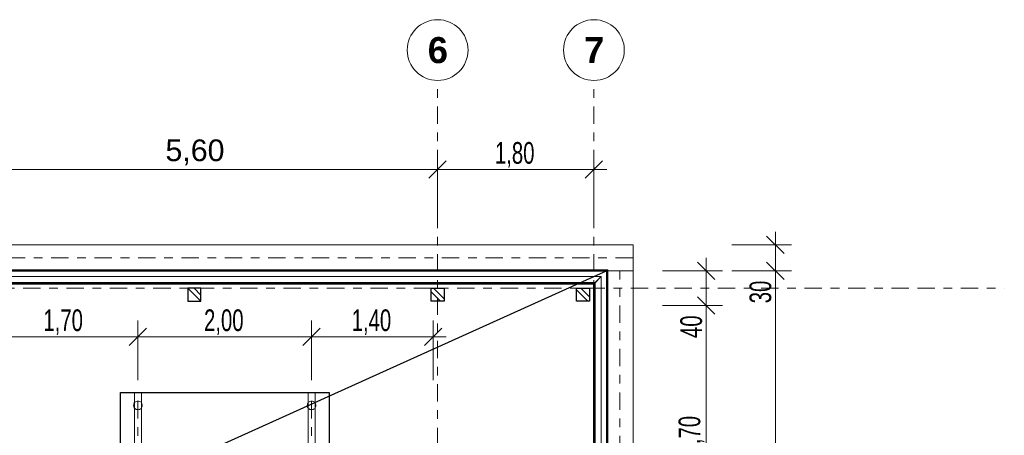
# Model space of a CAD drawing. Header units: metres. Extents: x -3.3 to 34.5, y -5.3 to 16.4.
# Tile 12 of 12: x 23.2 to 34.5, y 11.5 to 16.3. Entities that reach past the tile are written whole.
import ezdxf

# ---------------------------------------------------------------- set-up
doc = ezdxf.new("R2010")
doc.units = ezdxf.units.M
doc.header["$MEASUREMENT"] = 0
doc.set_wipeout_variables(frame=1)
for name, pattern in [('Achse', [0.4, 0.2, -0.1, 0, -0.1]), ('Raster', [0.4, 0.2, -0.1, 0, -0.1]), ('Untersicht', [0.2, 0.15, -0.05]), ('Wipeout_Contour', [1, 0, -1])]:
    doc.linetypes.add(name, pattern=pattern)
for name, color, linetype in [('10 Fassade', 7, 'Continuous'), ('Neubau_10 Stütze', 7, 'Continuous'), ('Neubau_20 Decke Aufbau', 7, 'Continuous'), ('Neubau_20 Decke Roh', 7, 'Continuous'), ('Neubau_20 Träger', 7, 'Continuous'), ('Neubau_70 Lüftung', 7, 'Continuous'), ('Neubau_86 Achsraster', 7, 'Continuous'), ('Neubau_93 1_100 Bemaßung', 7, 'Continuous')]:
    doc.layers.add(name, color=color, linetype=linetype)
doc.styles.add('ERSTELLTER_STIL_1', font='GOTHIC.TTF', dxfattribs={"width": 0.7})
doc.styles.add('ERSTELLTER_STIL_2', font='arialbd.ttf')
doc.styles.add('ERSTELLTER_STIL_3', font='arial.ttf')
doc.dimstyles.new('ERSTELLTER_STIL__1', dxfattribs={"dimtxt": 0.25, "dimasz": 0.190285, "dimexe": 0.18, "dimexo": 0.5, "dimgap": 0, "dimtad": 1, "dimzin": 0, "dimdsep": 46, "dimtxsty": 'ERSTELLTER_STIL_1', "dimblk": 'ARROWHEAD_6', "dimblk1": 'ARROWHEAD_6', "dimblk2": 'ARROWHEAD_6', "dimcen": 0.09, "dimclrd": 7, "dimclre": 7, "dimclrt": 7, "dimazin": 0, "dimtfac": 1, "dimtdec": 4, "dimtmove": 0, "dimatfit": 3, "dimfxl": 1, "dimtolj": 1, "dimtzin": 0, "dimarcsym": 0})
doc.dimstyles.new('ERSTELLTER_STIL__2', dxfattribs={"dimtxt": 0.25, "dimasz": 0.190285, "dimexe": 0.18, "dimexo": 0.5, "dimgap": 0, "dimtad": 1, "dimtih": 1, "dimtoh": 1, "dimzin": 0, "dimdsep": 46, "dimtxsty": 'ERSTELLTER_STIL_1', "dimblk": 'ARROWHEAD_6', "dimblk1": 'ARROWHEAD_6', "dimblk2": 'ARROWHEAD_6', "dimcen": 0.09, "dimclrd": 7, "dimclre": 7, "dimclrt": 7, "dimazin": 0, "dimtfac": 1, "dimtdec": 4, "dimtmove": 0, "dimatfit": 3, "dimfxl": 1, "dimtolj": 1, "dimtzin": 0, "dimarcsym": 0})
doc.dimstyles.new('ERSTELLTER_STIL__3', dxfattribs={"dimtxt": 0.25, "dimasz": 0.190285, "dimexe": 0.18, "dimexo": 0.5, "dimgap": 0, "dimtad": 1, "dimtih": 1, "dimtoh": 1, "dimzin": 0, "dimdsep": 46, "dimtxsty": 'ERSTELLTER_STIL_3', "dimblk": 'ARROWHEAD_6', "dimblk1": 'ARROWHEAD_6', "dimblk2": 'ARROWHEAD_6', "dimcen": 0.09, "dimclrd": 7, "dimclre": 7, "dimclrt": 7, "dimazin": 0, "dimtfac": 1, "dimtdec": 4, "dimtmove": 0, "dimatfit": 3, "dimfxl": 1, "dimtolj": 1, "dimtzin": 0, "dimarcsym": 0})
pattern_1 = [(135, (0, 0), (0.106066, 0.106066), []), (135, (-0.03536, -0.03536), (0.106066, 0.106066), [])]

# ---------------------------------------------------------------- blocks, each defined once
blk = doc.blocks.new('*D26')
at = {"layer": 'Neubau_93 1_100 Bemaßung', "color": 7, "linetype": 'Continuous', "lineweight": 13, "transparency": 16777216}
for p, q in [((22.4, 14.067), (22.4, 14.755)), ((28, 14.067), (28, 14.755)), ((22.5, 14.667), (22.3, 14.467)), ((27.9, 14.467), (28.1, 14.667)), ((28, 14.567), (28.15, 14.567))]:
    blk.add_line(p, q, dxfattribs=at)
at = {"color": 254, "linetype": 'Wipeout_Contour', "lineweight": 0, "ltscale": 116.785863, "transparency": 16777216}
blk.add_wipeout([(24.816, 14.567), (25.584, 14.567), (25.584, 14.917), (24.816, 14.917)], dxfattribs=at).dxf.layer = 'Neubau_93 1_100 Bemaßung'
at = {"layer": 'Neubau_93 1_100 Bemaßung', "color": 7, "linetype": 'Continuous', "lineweight": 13, "transparency": 16777216}
blk.add_line((22.4, 14.567), (28, 14.567), dxfattribs=at)
at = {"layer": 'Neubau_93 1_100 Bemaßung', "color": 7, "lineweight": 13, "transparency": 16777216, "insert": (24.866, 14.617), "char_height": 0.25, "attachment_point": 7, "style": 'ERSTELLTER_STIL_3'}
blk.add_mtext('\\A1;5,60', dxfattribs=at)
blk = doc.blocks.new('ARROWHEAD_6')
at = {"color": 0, "linetype": 'Continuous', "lineweight": 0}
for p, q in [((0, 0), (-1, 0)), ((-0.5, -0.5), (0.5, 0.5))]:
    blk.add_line(p, q, dxfattribs=at)
blk = doc.blocks.new('*D39')
at = {"layer": 'Neubau_93 1_100 Bemaßung', "color": 7, "linetype": 'Continuous', "lineweight": 13, "transparency": 16777216}
for p, q in [((22.849, 12.139), (22.849, 12.826)), ((24.549, 12.139), (24.549, 12.826)), ((22.949, 12.739), (22.749, 12.538)), ((24.649, 12.739), (24.449, 12.538)), ((22.849, 12.639), (24.549, 12.639))]:
    blk.add_line(p, q, dxfattribs=at)
at = {"layer": 'Neubau_93 1_100 Bemaßung', "color": 7, "lineweight": 13, "transparency": 16777216, "insert": (23.46, 12.659), "char_height": 0.25, "attachment_point": 7, "style": 'ERSTELLTER_STIL_1'}
blk.add_mtext('\\A1;1,70', dxfattribs=at)
blk = doc.blocks.new('*D40')
at = {"layer": 'Neubau_93 1_100 Bemaßung', "color": 7, "linetype": 'Continuous', "lineweight": 13, "transparency": 16777216}
for p, q in [((24.549, 12.139), (24.549, 12.826)), ((26.549, 12.139), (26.549, 12.826)), ((24.649, 12.739), (24.449, 12.538)), ((26.649, 12.739), (26.449, 12.538)), ((24.549, 12.639), (26.549, 12.639))]:
    blk.add_line(p, q, dxfattribs=at)
at = {"layer": 'Neubau_93 1_100 Bemaßung', "color": 7, "lineweight": 13, "transparency": 16777216, "insert": (25.31, 12.659), "char_height": 0.25, "attachment_point": 7, "style": 'ERSTELLTER_STIL_1'}
blk.add_mtext('\\A1;2,00', dxfattribs=at)
blk = doc.blocks.new('*D41')
at = {"layer": 'Neubau_93 1_100 Bemaßung', "color": 7, "linetype": 'Continuous', "lineweight": 13, "transparency": 16777216}
for p, q in [((26.549, 12.139), (26.549, 12.826)), ((27.95, 12.139), (27.95, 12.826)), ((26.649, 12.739), (26.449, 12.538)), ((27.85, 12.538), (28.05, 12.739)), ((26.549, 12.639), (27.95, 12.639)), ((27.95, 12.639), (28.1, 12.639))]:
    blk.add_line(p, q, dxfattribs=at)
at = {"layer": 'Neubau_93 1_100 Bemaßung', "color": 7, "lineweight": 13, "transparency": 16777216, "insert": (27.01, 12.659), "char_height": 0.25, "attachment_point": 7, "style": 'ERSTELLTER_STIL_1'}
blk.add_mtext('\\A1;1,40', dxfattribs=at)
blk = doc.blocks.new('*D47')
at = {"layer": 'Neubau_93 1_100 Bemaßung', "color": 7, "linetype": 'Continuous', "lineweight": 13, "transparency": 16777216}
for p, q in [((30.991, 13.1), (31.192, 12.9)), ((31.279, 13), (30.591, 13)), ((31.091, 10.3), (31.091, 13)), ((30.991, 10.4), (31.192, 10.2)), ((31.279, 10.3), (30.591, 10.3))]:
    blk.add_line(p, q, dxfattribs=at)
at = {"layer": 'Neubau_93 1_100 Bemaßung', "color": 7, "lineweight": 13, "transparency": 16777216, "char_height": 0.25, "attachment_point": 7, "rotation": 90, "style": 'ERSTELLTER_STIL_1'}
for s, insert in [('\\A1;40', (31.048, 12.626)), ('\\A1;2,70', (31.071, 11.273))]:
    blk.add_mtext(s, dxfattribs=dict(at, insert=insert))
blk = doc.blocks.new('*D48')
at = {"layer": 'Neubau_93 1_100 Bemaßung', "color": 7, "linetype": 'Continuous', "lineweight": 13, "transparency": 16777216}
for p, q in [((31.192, 13.3), (30.991, 13.5)), ((31.091, 13.4), (31.091, 13.55)), ((31.279, 13.4), (30.591, 13.4)), ((31.091, 13), (31.091, 13.4)), ((30.991, 13.1), (31.192, 12.9)), ((31.279, 13), (30.591, 13))]:
    blk.add_line(p, q, dxfattribs=at)
blk = doc.blocks.new('*D61')
at = {"layer": 'Neubau_93 1_100 Bemaßung', "color": 7, "linetype": 'Continuous', "lineweight": 13, "transparency": 16777216}
for p, q in [((31.889, -0.2), (31.889, 13.4)), ((31.789, -0.1), (31.989, -0.3)), ((32.077, -0.2), (31.389, -0.2)), ((31.889, -0.5), (31.889, -0.2)), ((31.789, -0.4), (31.989, -0.6)), ((32.077, -0.5), (31.389, -0.5)), ((31.889, -0.65), (31.889, -0.5))]:
    blk.add_line(p, q, dxfattribs=at)
at = {"layer": 'Neubau_93 1_100 Bemaßung', "color": 7, "lineweight": 13, "transparency": 16777216, "insert": (31.845, -0.874), "char_height": 0.25, "attachment_point": 7, "rotation": 90, "style": 'ERSTELLTER_STIL_1'}
blk.add_mtext('\\A1;30', dxfattribs=at)
blk = doc.blocks.new('*D62')
at = {"layer": 'Neubau_93 1_100 Bemaßung', "color": 7, "linetype": 'Continuous', "lineweight": 13, "transparency": 16777216}
for p, q in [((31.789, 13.5), (31.989, 13.3)), ((32.077, 13.4), (31.389, 13.4)), ((31.889, -0.2), (31.889, 13.4)), ((31.789, -0.1), (31.989, -0.3))]:
    blk.add_line(p, q, dxfattribs=at)
at = {"layer": 'Neubau_93 1_100 Bemaßung', "color": 7, "lineweight": 13, "transparency": 16777216, "char_height": 0.25, "attachment_point": 7, "rotation": 90, "style": 'ERSTELLTER_STIL_1'}
for s, insert in [('\\A1;30', (31.845, 13.026)), ('\\A1;13,60', (31.869, 6.155))]:
    blk.add_mtext(s, dxfattribs=dict(at, insert=insert))
blk = doc.blocks.new('*D63')
at = {"layer": 'Neubau_93 1_100 Bemaßung', "color": 7, "linetype": 'Continuous', "lineweight": 13, "transparency": 16777216}
for p, q in [((31.889, 13.7), (31.889, 13.85)), ((31.989, 13.6), (31.789, 13.8)), ((32.077, 13.7), (31.389, 13.7)), ((31.889, 13.4), (31.889, 13.7)), ((31.789, 13.5), (31.989, 13.3)), ((32.077, 13.4), (31.389, 13.4))]:
    blk.add_line(p, q, dxfattribs=at)
blk = doc.blocks.new('*D64')
at = {"layer": 'Neubau_93 1_100 Bemaßung', "color": 7, "linetype": 'Continuous', "lineweight": 13, "transparency": 16777216}
for p, q in [((28, 14.067), (28, 14.755)), ((29.8, 14.067), (29.8, 14.755)), ((28.1, 14.667), (27.9, 14.467)), ((29.7, 14.467), (29.9, 14.667)), ((27.85, 14.567), (28, 14.567)), ((28, 14.567), (29.8, 14.567)), ((29.8, 14.567), (29.95, 14.567))]:
    blk.add_line(p, q, dxfattribs=at)
at = {"layer": 'Neubau_93 1_100 Bemaßung', "color": 7, "lineweight": 13, "transparency": 16777216, "insert": (28.66, 14.587), "char_height": 0.25, "attachment_point": 7, "style": 'ERSTELLTER_STIL_1'}
blk.add_mtext('\\A1;1,80', dxfattribs=at)

msp = doc.modelspace()

# ---------------------------------------------------------------- hatches: boundary and pattern name
at = {"layer": '10 Fassade', "linetype": 'Continuous', "lineweight": 0, "true_color": 0x000000}
msp.add_hatch(color=18, dxfattribs=at).paths.add_polyline_path([(0.041, -0.062), (29.812, -0.062), (29.812, 13.262), (0.041, 13.262), (0.041, 13.25), (29.8, 13.25), (29.8, -0.05), (0.041, -0.05)])
at = {"layer": 'Neubau_10 Stütze', "linetype": 'Continuous', "lineweight": 0, "true_color": 0x000000}
h = msp.add_hatch(dxfattribs=at)
h.set_pattern_fill('METALL_STAHL', color=18, style=0, pattern_type=2)
h.set_pattern_definition(pattern_1)
h.paths.add_polyline_path([(25.125, 13.05), (25.275, 13.05), (25.275, 13.2), (25.125, 13.2)])
h = msp.add_hatch(dxfattribs=at)
h.set_pattern_fill('METALL_STAHL', color=18, style=0, pattern_type=2)
h.set_pattern_definition(pattern_1)
h.paths.add_polyline_path([(27.925, 13.2), (27.925, 13.05), (28.075, 13.05), (28.075, 13.2)])
h = msp.add_hatch(dxfattribs=at)
h.set_pattern_fill('METALL_STAHL', color=18, style=0, pattern_type=2)
h.set_pattern_definition(pattern_1)
h.paths.add_polyline_path([(29.6, 13.2), (29.6, 13.05), (29.75, 13.05), (29.75, 13.2)])

# ---------------------------------------------------------------- linework, layer by layer
at = {"layer": '10 Fassade', "color": 7, "linetype": 'Continuous', "lineweight": 35}
for p, q in [((29.812, 13.262), (0.041, 13.262)), ((29.8, 13.25), (0.041, 13.25)), ((29.8, 13.25), (29.8, -0.05)), ((29.812, 13.262), (29.812, -0.062))]:
    msp.add_line(p, q, dxfattribs=at)
at = {"layer": '10 Fassade', "color": 7, "linetype": 'Untersicht', "lineweight": 18, "flags": 128}
for points in [[(29.884, 13.334), (0.041, 13.334)], [(29.884, 13.334), (0.041, 13.334)], [(29.884, 13.334), (0.041, 13.334)], [(29.884, 13.334), (0.041, 13.334)], [(29.884, 13.334), (0.041, 13.334)], [(29.884, 13.334), (0.041, 13.334)], [(29.884, 13.334), (0.041, 13.334)], [(29.884, 13.334), (0.041, 13.334)], [(29.884, 13.334), (0.041, 13.334)], [(29.884, 13.334), (0.041, 13.334)], [(29.884, 13.334), (29.809, 13.259)], [(29.884, 13.334), (29.809, 13.259)], [(29.884, 13.334), (29.809, 13.259)], [(29.884, 13.334), (29.809, 13.259)], [(29.884, 13.334), (29.809, 13.259)], [(29.884, 13.334), (29.809, 13.259)], [(29.884, 13.334), (29.809, 13.259)], [(29.884, 13.334), (29.809, 13.259)], [(29.884, 13.334), (29.809, 13.259)], [(29.884, 13.334), (29.812, 13.262)], [(29.884, 13.334), (29.884, -0.134)], [(29.884, 13.334), (29.884, -0.134)], [(29.884, 13.334), (29.884, -0.134)], [(29.884, 13.334), (29.884, -0.134)], [(29.884, 13.334), (29.884, -0.134)], [(29.884, 13.334), (29.884, -0.134)], [(29.884, 13.334), (29.884, -0.134)], [(29.884, 13.334), (29.884, -0.134)], [(29.884, 13.334), (29.884, -0.134)], [(29.884, 13.334), (29.884, -0.134)], [(29.812, 13.262), (0.041, 13.262)], [(29.809, 13.259), (0.041, 13.259)], [(29.809, 13.259), (0.041, 13.259)], [(29.809, 13.259), (0.041, 13.259)], [(29.809, 13.259), (0.041, 13.259)], [(29.809, 13.259), (0.041, 13.259)], [(29.809, 13.259), (0.041, 13.259)], [(29.809, 13.259), (0.041, 13.259)], [(29.809, 13.259), (0.041, 13.259)], [(29.809, 13.259), (0.041, 13.259)], [(29.809, 13.259), (0.041, 13.259)], [(0.041, 13.25), (29.8, 13.25)], [(29.8, 13.25), (0.041, 13.25)], [(29.8, 13.25), (0.041, 13.25)], [(29.8, 13.25), (0.041, 13.25)], [(29.8, 13.25), (0.041, 13.25)], [(29.8, 13.25), (0.041, 13.25)], [(29.8, 13.25), (0.041, 13.25)], [(29.8, 13.25), (0.041, 13.25)], [(29.8, 13.25), (0.041, 13.25)], [(29.8, 13.25), (0.041, 13.25)], [(29.8, 13.25), (0.041, 13.25)], [(29.809, 13.259), (29.8, 13.25)], [(29.809, 13.259), (29.8, 13.25)], [(29.809, 13.259), (29.8, 13.25)], [(29.809, 13.259), (29.8, 13.25)], [(29.809, 13.259), (29.8, 13.25)], [(29.809, 13.259), (29.8, 13.25)], [(29.809, 13.259), (29.8, 13.25)], [(29.809, 13.259), (29.8, 13.25)], [(29.809, 13.259), (29.8, 13.25)], [(29.809, 13.259), (29.8, 13.25)], [(29.8, 13.25), (29.8, -0.05)], [(29.8, 13.25), (29.8, -0.05)], [(29.8, 13.25), (29.8, -0.05)], [(29.8, 13.25), (29.8, -0.05)], [(29.8, 13.25), (29.8, -0.05)], [(29.8, 13.25), (29.8, -0.05)], [(29.8, 13.25), (29.8, -0.05)], [(29.8, 13.25), (29.8, -0.05)], [(29.8, 13.25), (29.8, -0.05)], [(29.8, 13.25), (29.8, -0.05)], [(29.8, 13.25), (29.8, -0.05)], [(29.812, 13.262), (29.809, 13.259)], [(29.809, 13.259), (29.809, -0.059)], [(29.809, 13.259), (29.809, -0.059)], [(29.809, 13.259), (29.809, -0.059)], [(29.809, 13.259), (29.809, -0.059)], [(29.809, 13.259), (29.809, -0.059)], [(29.809, 13.259), (29.809, -0.059)], [(29.809, 13.259), (29.809, -0.059)], [(29.809, 13.259), (29.809, -0.059)], [(29.809, 13.259), (29.809, -0.059)], [(29.809, 13.259), (29.809, -0.059)], [(29.812, -0.062), (29.812, 13.262)]]:
    msp.add_lwpolyline(points, dxfattribs=at)
at = {"layer": '10 Fassade', "color": 7, "linetype": 'Continuous', "lineweight": 18, "flags": 128}
for points in [[(29.884, 13.334), (0.041, 13.334)], [(29.884, 13.334), (0.041, 13.334)], [(29.884, 13.334), (0.041, 13.334)], [(29.884, 13.334), (0.041, 13.334)], [(29.884, 13.334), (29.809, 13.259)], [(29.884, 13.334), (29.809, 13.259)], [(29.884, 13.334), (29.809, 13.259)], [(29.884, 13.334), (29.812, 13.262)], [(29.884, 13.334), (29.884, -0.134)], [(29.884, 13.334), (29.884, -0.134)], [(29.884, 13.334), (29.884, -0.134)], [(29.884, 13.334), (29.884, -0.134)], [(29.809, 13.259), (0.041, 13.259)], [(29.809, 13.259), (0.041, 13.259)], [(29.809, 13.259), (0.041, 13.259)], [(29.8, 13.25), (0.041, 13.25)], [(29.8, 13.25), (0.041, 13.25)], [(29.8, 13.25), (0.041, 13.25)], [(29.809, 13.259), (29.8, 13.25)], [(29.809, 13.259), (29.8, 13.25)], [(29.809, 13.259), (29.8, 13.25)], [(29.8, 13.25), (29.8, -0.05)], [(29.8, 13.25), (29.8, -0.05)], [(29.8, 13.25), (29.8, -0.05)], [(29.809, 13.259), (29.809, -0.059)], [(29.809, 13.259), (29.809, -0.059)], [(29.809, 13.259), (29.809, -0.059)]]:
    msp.add_lwpolyline(points, dxfattribs=at)
at = {"layer": 'Neubau_10 Stütze', "color": 7, "linetype": 'Continuous', "lineweight": 25, "flags": 128}
for points in [[(25.125, 13.05), (25.275, 13.05), (25.275, 13.2), (25.125, 13.2)], [(27.925, 13.2), (28.075, 13.2), (28.075, 13.05), (27.925, 13.05)], [(29.6, 13.2), (29.75, 13.2), (29.75, 13.05), (29.6, 13.05)]]:
    msp.add_lwpolyline(points, close=True, dxfattribs=at)
at = {"layer": 'Neubau_10 Stütze', "color": 7, "linetype": 'Continuous', "lineweight": 18, "flags": 128}
msp.add_lwpolyline([(26.499, 11.85, -0.414214), (26.549, 11.9, -0.414214), (26.599, 11.85, -0.414214), (26.549, 11.8, -0.414214)], format="xyb", close=True, dxfattribs=at)
at = {"layer": 'Neubau_20 Decke Aufbau', "color": 7, "linetype": 'Continuous', "lineweight": 25, "flags": 128}
for points in [[(29.95, 13.4), (29.143, 13.4), (-0.15, 13.4)], [(29.95, 13.4), (-0.15, -0.2)], [(29.95, -0.2), (29.95, 1.779), (29.95, 13.4)]]:
    msp.add_lwpolyline(points, dxfattribs=at)
at = {"layer": 'Neubau_20 Decke Roh', "color": 7, "linetype": 'Continuous', "lineweight": 25, "flags": 128}
msp.add_lwpolyline([(-0.15, -0.2), (-0.15, 13.4), (29.95, 13.4), (29.95, 8.6)], dxfattribs=at)
at = {"layer": 'Neubau_20 Träger', "color": 7, "linetype": 'Continuous', "lineweight": 18}
for p, q in [((-0.45, 13.7), (30.25, 13.7)), ((30.25, 13.4), (30.25, 13.7)), ((-0.45, 13.4), (30.25, 13.4)), ((-0.15, 13.41), (29.95, 13.41)), ((-0.15, 13.4), (29.95, 13.4)), ((29.95, 13.4), (29.95, 13.41)), ((29.95, 13.41), (29.95, -0.21)), ((29.95, 13.41), (29.96, 13.41)), ((29.95, -0.2), (29.95, 13.4)), ((30.25, 13.4), (29.95, 13.4)), ((29.96, 13.41), (29.96, -0.21)), ((30.25, -0.2), (30.25, 13.4)), ((24.59, 12), (24.508, 12)), ((26.508, 1.2), (26.508, 12)), ((26.59, 12), (26.508, 12)), ((26.59, 1.2), (26.59, 12))]:
    msp.add_line(p, q, dxfattribs=at)
at = {"layer": 'Neubau_20 Träger', "color": 7, "linetype": 'Achse', "lineweight": 13}
for p, q in [((-0.45, 13.55), (30.25, 13.55)), ((-0.15, 13.405), (29.95, 13.405)), ((29.955, 13.41), (29.955, -0.21)), ((30.1, -0.2), (30.1, 13.4)), ((26.549, 1.2), (26.549, 12))]:
    msp.add_line(p, q, dxfattribs=at)
at = {"layer": 'Neubau_70 Lüftung', "color": 7, "linetype": 'Continuous', "lineweight": 25, "flags": 128}
for points in [[(24.35, 10.8), (24.35, 12)], [(24.35, 12), (26.75, 12)], [(26.75, 12), (26.75, 10.8)]]:
    msp.add_lwpolyline(points, dxfattribs=at)
at = {"layer": 'Neubau_86 Achsraster', "color": 7, "linetype": 'Raster', "lineweight": 13}
for p, q in [((28, 14.593), (28, 15.593)), ((29.8, 14.593), (29.8, 15.593)), ((28, 14.593), (28, -3.607)), ((29.8, 14.593), (29.8, -3.607)), ((-1.274, 13.2), (33.526, 13.2)), ((33.526, 13.2), (34.526, 13.2))]:
    msp.add_line(p, q, dxfattribs=at)
at = {"layer": 'Neubau_86 Achsraster', "color": 7, "linetype": 'Continuous', "lineweight": 13, "flags": 128}
for points in [[(28, 15.593, 1), (28, 16.293, 1)], [(29.8, 15.593, 1), (29.8, 16.293, 1)]]:
    msp.add_lwpolyline(points, format="xyb", close=True, dxfattribs=at)
at = {"layer": 'Neubau_86 Achsraster', "color": 7, "linetype": 'Raster', "lineweight": 13}
for p in [(28, 14.593), (28, 14.593), (29.8, 14.593), (29.8, 14.593)]:
    msp.add_point(p, dxfattribs=at)

# ---------------------------------------------------------------- texts
at = {"layer": 'Neubau_86 Achsraster', "color": 7, "lineweight": 13, "char_height": 0.3, "attachment_point": 1, "style": 'ERSTELLTER_STIL_2'}
for s, insert in [('\\A1;\\pt0;6', (27.886, 16.093)), ('\\A1;\\pt0;7', (29.686, 16.093))]:
    msp.add_mtext(s, dxfattribs=dict(at, insert=insert))

# ---------------------------------------------------------------- dimensions: what is measured, and where the dimension line sits
at = {"layer": 'Neubau_93 1_100 Bemaßung', "color": 7, "linetype": 'Continuous', "lineweight": 13}
for base, p1, p2, picture, middle in [((31.889, 13.7), (30.25, 13.4), (30.25, 13.7), '*D63', (31.714, 13.216)), ((31.889, 13.4), (30.25, -0.2), (30.25, 13.4), '*D62', (31.714, 6.574)), ((31.889, -0.2), (30.25, -0.5), (30.25, -0.2), '*D61', (31.714, -0.684))]:
    dim = msp.add_linear_dim(base=base, p1=p1, p2=p2, angle=90, dimstyle='ERSTELLTER_STIL__1', dxfattribs=at)
    dim.commit()
    dim.dimension.update_dxf_attribs({"geometry": picture, "text_midpoint": middle, "dimtype": 160, "text_rotation": 90})

# ---------------------------------------------------------------- next in the draw order: wipeouts: each hides what was drawn before it
at = {"color": 254, "linetype": 'Wipeout_Contour', "lineweight": 0, "ltscale": 545.243822}
msp.add_wipeout([(24.499, 11.85), (24.499, 11.85), (24.506, 11.825), (24.524, 11.807), (24.549, 11.8), (24.549, 11.8), (24.549, 11.8), (24.574, 11.807), (24.593, 11.825), (24.599, 11.85), (24.599, 11.85), (24.599, 11.85), (24.593, 11.875), (24.574, 11.893), (24.549, 11.9), (24.549, 11.9), (24.549, 11.9), (24.524, 11.893), (24.506, 11.875)], dxfattribs=at).dxf.layer = 'Neubau_10 Stütze'

# ---------------------------------------------------------------- next in the draw order: linework, layer by layer
at = {"layer": 'Neubau_10 Stütze', "color": 7, "linetype": 'Continuous', "lineweight": 18, "flags": 128}
msp.add_lwpolyline([(24.499, 11.85, -0.414214), (24.549, 11.9, -0.414214), (24.599, 11.85, -0.414214), (24.549, 11.8, -0.414214)], format="xyb", close=True, dxfattribs=at)
at = {"layer": 'Neubau_20 Träger', "color": 7, "linetype": 'Continuous', "lineweight": 18}
for p, q in [((24.508, 1.2), (24.508, 12)), ((24.59, 1.2), (24.59, 12))]:
    msp.add_line(p, q, dxfattribs=at)
at = {"layer": 'Neubau_20 Träger', "color": 7, "linetype": 'Achse', "lineweight": 13}
msp.add_line((24.549, 1.2), (24.549, 12), dxfattribs=at)

# ---------------------------------------------------------------- next in the draw order: dimensions: what is measured, and where the dimension line sits
at = {"layer": 'Neubau_93 1_100 Bemaßung', "color": 7, "linetype": 'Continuous', "lineweight": 13}
dim = msp.add_linear_dim(base=(28, 14.567), p1=(22.4, -3.607), p2=(28, -3.607), dimstyle='ERSTELLTER_STIL__3', dxfattribs=at)
dim.commit()
dim.dimension.update_dxf_attribs({"geometry": '*D26', "text_midpoint": (25.19, 14.742), "dimtype": 160})

# ---------------------------------------------------------------- next in the draw order: dimensions: what is measured, and where the dimension line sits
for base, p1, p2, picture, middle in [((29.8, 14.567), (28, 6.892), (29.8, 6.892), '*D64', (28.984, 14.742)), ((24.549, 12.639), (22.849, -1.342), (24.549, -1.342), '*D39', (23.783, 12.814)), ((26.549, 12.639), (24.549, -1.342), (26.549, -1.342), '*D40', (25.633, 12.814)), ((27.95, 12.639), (26.549, -1.342), (27.95, 11.035), '*D41', (27.334, 12.814))]:
    dim = msp.add_linear_dim(base=base, p1=p1, p2=p2, dimstyle='ERSTELLTER_STIL__2', dxfattribs=at)
    dim.commit()
    dim.dimension.update_dxf_attribs({"geometry": picture, "text_midpoint": middle, "dimtype": 160})
for base, p1, p2, picture, middle in [((31.091, 13.4), (24.108, 13), (24.108, 13.4), '*D48', (30.916, 12.816)), ((31.091, 13), (24.108, 10.3), (24.108, 13), '*D47', (30.916, 11.597))]:
    dim = msp.add_linear_dim(base=base, p1=p1, p2=p2, angle=90, dimstyle='ERSTELLTER_STIL__1', dxfattribs=at)
    dim.commit()
    dim.dimension.update_dxf_attribs({"geometry": picture, "text_midpoint": middle, "dimtype": 160, "text_rotation": 90})

doc.saveas('drawing.dxf')
